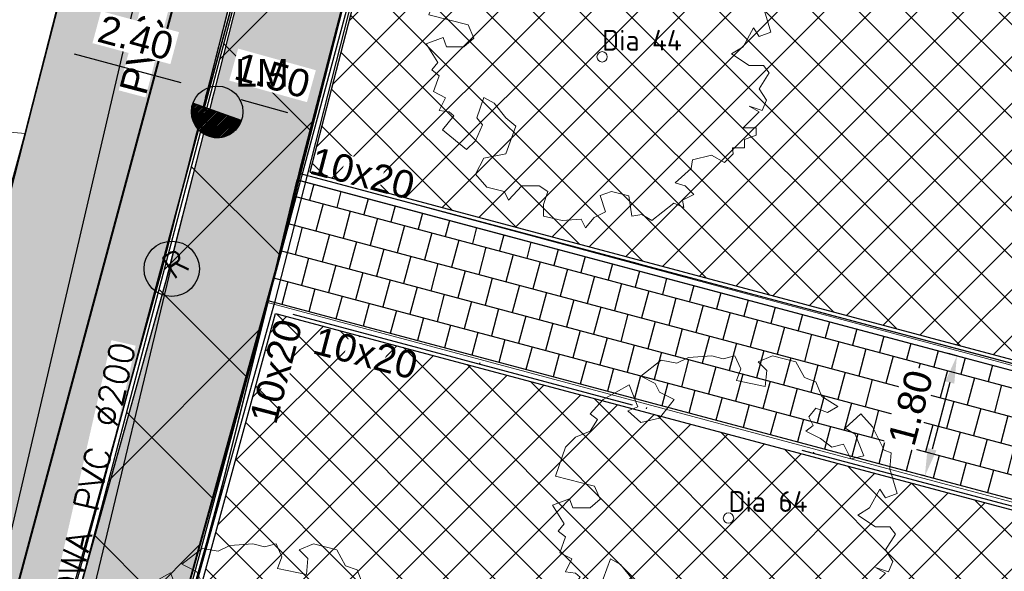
# Model space of a CAD drawing. Header units: metres. Extents: x 252743 to 254903, y 592696 to 593766.
# Tile 46 of 174: x 253680.23 to 253694.48, y 593048.55 to 593056.53. Entities that reach past the tile are written whole.
import ezdxf
from ezdxf.enums import TextEntityAlignment as Align

# ---------------------------------------------------------------- set-up
doc = ezdxf.new("R2010")
doc.units = ezdxf.units.M
doc.linetypes.add('ACAD_ISO11W100', pattern=[33, 12, -3, 12, -3, 0, -3])
doc.linetypes.add('DASHED', pattern=[19.05, 12.7, -6.35])
for name, color, linetype, lineweight in [('132034000_dwg', 8, 'Continuous', 5), ('B-BH-GR-BEPLANTING_CULTUUR_HEESTERS-G', 250, 'Continuous', 18), ('B-BH-VH-OPENVERHARDING-G', 250, 'Continuous', 18), ('B-WE-GR-BOOM-S1', 8, 'Continuous', 9), ('B-WE-GR-BOOM_STAMDIAMETER-T', 7, 'Continuous', 25), ('N-RI-HWA-PVC', 150, 'ACAD_ISO11W100', 40)]:
    doc.layers.add(name, color=color, linetype=linetype, lineweight=lineweight)
doc.layers.add('ALGEMEEN HULP', color=6, linetype='Continuous', plot=False)
for name, color, linetype in [('B-RI-DWA-BETON', 8, 'Continuous'), ('B-RI-HWA-PVC', 8, 'Continuous'), ('B-RI-INSPECTIEPUT', 8, 'Continuous'), ('B-RI-TEKST 200', 8, 'Continuous'), ('N-GR-ARC-GROENVOORZIENING-N', 82, 'Continuous'), ('N-IN-TEKST 200', 7, 'Continuous'), ('N-KL-NUTSSTROOK', 10, 'Continuous'), ('N-RI-TEKST 200', 7, 'Continuous'), ('N-WB-ANTIWORTELSCHERM', 6, 'ZIGZAG'), ('N-WB-ARC-ASFALT', 8, 'Continuous'), ('N-WB-ARC-BETONTEGEL 30X30', 8, 'Continuous'), ('N-WB-ARC-SBS-KF-ROODBRUIN-RIJBAAN', 24, 'Continuous'), ('N-WB-BAND GAZONBAND 10x20', 7, 'DASHED'), ('N-WB-BAND OPSLUITBAND 10x20', 7, 'DASHED'), ('N-WB-BAND TEKST 200', 7, 'Continuous'), ('N-WB-KANTVERHARDING', 2, 'Continuous'), ('N-WB-MAATVOERING-VERHARDINGEN', 7, 'Continuous')]:
    doc.layers.add(name, color=color, linetype=linetype)
doc.layers.add('N-WB-ARC-ASFALT ROOD', color=7, linetype='Continuous', true_color=0xff6666)
doc.layers.get('0').freeze()
doc.styles.add('B_STANDARD 200', font='txt.shx', dxfattribs={"height": 0.36})
doc.styles.add('N_STANDARD 200', font='arial.ttf', dxfattribs={"height": 0.4})
doc.styles.add('NLCS-ISO', font='txt')
doc.linetypes.add('ZIGZAG', pattern='A,0.00254,-5.08,[131,ltypeshp.shx,S=5.08,R=0,X=-5.08,Y=0],-10.16,[131,ltypeshp.shx,S=5.08,R=180,X=5.08,Y=0],-5.08', length=20.32254)
doc.dimstyles.new('N_DIMENSION 200', dxfattribs={"dimtxt": 0.4, "dimasz": 0.4, "dimexe": 0.125, "dimexo": 0.125, "dimgap": 0.25, "dimtad": 1, "dimzin": 3, "dimdsep": 46, "dimtxsty": 'N_STANDARD 200', "dimcen": 0, "dimazin": 3, "dimtfac": 1, "dimtix": 1, "dimtmove": 2, "dimatfit": 3, "dimfxl": 0.125, "dimfxlon": 1, "dimtfill": 1, "dimtolj": 1, "dimtzin": 0, "dimarcsym": 0})

# ---------------------------------------------------------------- blocks, each defined once
blk = doc.blocks.new('*D552')
at = {"layer": 'Defpoints', "color": 0, "transparency": 16777216}
for p in [(253693.792, 593051.671), (253693.328, 593049.932), (253693.328, 593049.932)]:
    blk.add_point(p, dxfattribs=at)
at = {"layer": 'N-WB-MAATVOERING-VERHARDINGEN', "color": 0, "lineweight": -2, "transparency": 16777216}
for p, q in [((253693.792, 593051.671), (253693.671, 593051.703)), ((253693.689, 593051.284), (253693.431, 593050.318)), ((253693.328, 593049.932), (253693.207, 593049.964))]:
    blk.add_line(p, q, dxfattribs=at)
at = {"layer": 'N-WB-MAATVOERING-VERHARDINGEN', "color": 0, "transparency": 16777216}
for points in [[(253693.624, 593051.301), (253693.753, 593051.267), (253693.792, 593051.671)], [(253693.367, 593050.335), (253693.496, 593050.301), (253693.328, 593049.932)]]:
    blk.add_solid(points, dxfattribs=at)
at = {"layer": 'N-WB-MAATVOERING-VERHARDINGEN', "color": 0, "transparency": 16777216, "insert": (253693.121, 593050.918), "char_height": 0.4, "attachment_point": 5, "rotation": 75.0693, "style": 'N_STANDARD 200', "bg_fill": 3, "box_fill_scale": 1.1, "bg_fill_color": 256, "bg_fill_true_color": 13158600, "bg_fill_transparency": 0}
blk.add_mtext('\\A1;1.80', dxfattribs=at)
blk = doc.blocks.new('SGR-BOOM_06_ST')
at = {"linetype": 'Continuous', "flags": 128}
blk.add_lwpolyline([(2.698, 3.52), (2.53, 3.939), (2.197, 4.064), (1.945, 4.524), (1.273, 4.692), (0.855, 4.524), (1.108, 4.273), (1.064, 3.812), (0.228, 3.98), (0.352, 4.315), (0.184, 4.692), (-0.15, 4.609), (-0.486, 4.692), (-1.155, 4.65), (-1.491, 4.483), (-1.952, 4.565), (-2.539, 4.105), (-2.12, 3.896), (-1.994, 3.644), (-1.575, 3.435), (-1.994, 2.89), (-2.539, 2.766), (-2.915, 3.099), (-2.62, 3.217), (-2.873, 3.855), (-3.628, 3.435), (-4.004, 3.016), (-3.794, 2.848), (-4.004, 2.514), (-4.425, 2.346), (-4.717, 2.054), (-5.01, 1.214), (-3.88, 0.921), (-3.712, 0.544), (-4.004, 0.293), (-4.507, 0.293), (-4.602, 0.556), (-5.093, 0.376), (-4.758, -0.168), (-4.925, -0.377), (-4.717, -0.545), (-4.884, -1.006), (-4.532, -1.182), (-4.717, -1.551), (-4.424, -1.592), (-4.293, -1.707), (-4.619, -2.107), (-3.921, -2.682), (-3.668, -2.431), (-3.46, -1.97), (-3.627, -1.761), (-3.419, -1.174), (-3.124, -1.342), (-2.788, -1.761), (-2.496, -2.01), (-2.788, -2.808), (-3.419, -2.932), (-3.668, -3.394), (-3.333, -3.771), (-2.832, -3.897), (-2.769, -4.022), (-2.706, -4.148), (-2.328, -3.729), (-1.826, -3.729), (-1.575, -3.897), (-1.699, -4.273), (-1.699, -4.609), (-1.154, -4.736), (-0.61, -4.692), (-0.486, -4.945), (-0.233, -4.65), (0.101, -4.483), (-0.059, -4.007), (0.269, -3.896), (0.773, -4.023), (0.856, -4.609), (1.149, -4.565), (1.442, -4.736), (2.071, -4.232), (2.365, -4.356), (2.322, -4.147), (2.657, -3.98), (2.406, -3.728), (2.113, -3.644), (2.574, -3.226), (2.615, -2.975), (3.16, -2.848), (3.538, -3.058), (3.787, -2.807), (3.77, -2.633), (4.123, -2.633), (4.123, -2.387), (4.459, -2.263), (4.459, -2.054), (4.082, -2.054), (4.543, -1.591), (4.25, -1.425), (4.627, -1.55), (4.752, -1.257), (4.543, -0.921), (4.835, -0.461), (4.668, -0.252), (4.25, -0.252), (3.746, 0.085), (4.082, 0.294), (4.375, 0.838), (4.543, 0.589), (4.876, 0.713), (4.667, 1.425), (4.711, 1.886), (4.5, 1.97), (4.164, 2.64), (3.828, 3.013), (3.374, 2.604), (3.663, 2.431), (3.914, 1.802), (3.537, 1.718), (3.327, 2.136), (2.991, 2.054), (2.657, 2.305), (2.238, 2.514), (2.447, 2.682), (2.321, 2.932), (2.53, 3.184), (2.866, 3.059), (3.159, 3.227)], close=True, dxfattribs=at)
blk.add_circle((0, 0), 0.15)
at = {"layer": 'B-WE-GR-BOOM_STAMDIAMETER-T', "style": 'NLCS-ISO'}
blk.add_attdef('STAMDIAMETER', text='', height=0.3, dxfattribs=at).set_placement((0, 0), align=Align.BOTTOM_LEFT)
blk = doc.blocks.new('INSPECTIEPUT BESTAAND')
at = {"linetype": 'Continuous'}
blk.add_circle((0, 0), 0.4, dxfattribs=at)
at = {"ltscale": 0.4, "style": 'B_STANDARD 200'}
blk.add_text('R', height=0.35, rotation=34.1427, dxfattribs=at).set_placement((0.02, -0.164))
blk = doc.blocks.new('132034000_dwg_GWW-CAD Bgt tekening 12A-1381416-Plot dakaanzicht')
at = {"layer": 'B-BH-GR-BEPLANTING_CULTUUR_HEESTERS-G', "color": 253, "lineweight": 9, "flags": 128}
blk.add_lwpolyline([(253685847, 593047521), (253684656, 593043097), (253683923, 593040372), (253680765, 593041236), (253681511, 593043935), (253683068, 593049432), (253683819, 593052442), (253705010, 593046760), (253704775, 593046153), (253703188, 593042249), (253702944, 593041626), (253702607, 593041049), (253702183, 593040531), (253701685, 593040085), (253701123, 593039721), (253700512, 593039450), (253699866, 593039276), (253699201, 593039205), (253698533, 593039239), (253697878, 593039375), (253698970, 593044049)], close=True, dxfattribs=at)
at = {"layer": 'B-BH-VH-OPENVERHARDING-G', "color": 253, "lineweight": 9, "flags": 128}
for points in [[(253647426, 593061428), (253667890, 593056583), (253668940, 593060842), (253663553, 593062145), (253663735, 593062918), (253677007, 593059703), (253676805, 593058937), (253669938, 593060608), (253668904, 593056359), (253672093, 593055581), (253672253, 593055559), (253680319, 593054887), (253679783, 593053045), (253671752, 593053682), (253671632, 593053706), (253655653, 593057512)], [(253668532, 593011215), (253670047, 593016811), (253670497, 593018474), (253671076, 593020614), (253671415, 593021865), (253679234, 593050753), (253679783, 593053045), (253680319, 593054887), (253681611, 593059899), (253681638, 593060085), (253681630, 593060272), (253681588, 593060455), (253681512, 593060627), (253681406, 593060782), (253681273, 593060915), (253681114, 593061024), (253681963, 593060818), (253684253, 593060272), (253681380, 593049589)], [(253667930, 593000000), (253681380, 593049589), (253684253, 593060272), (253685777, 593059896), (253686083, 593059824), (253685966, 593059818), (253685857, 593059789), (253685759, 593059732), (253685681, 593059649), (253685629, 593059549), (253685611, 593059479), (253684272, 593054313), (253683819, 593052442), (253683068, 593049432), (253681511, 593043935), (253680765, 593041236), (253680441, 593040060), (253679815, 593037796), (253678583, 593033337), (253678244, 593032110), (253674392, 593018159), (253669628, 593000000)], [(253681380, 593049589), (253667930, 593000000)]]:
    blk.add_lwpolyline(points, dxfattribs=at)
blk.add_lwpolyline([(253684272, 593054313), (253705454, 593048605), (253705010, 593046760), (253683819, 593052442)], close=True, dxfattribs=at)
blk = doc.blocks.new('132034000_dwg-1357416-Plot dakaanzicht')
blk.add_blockref('132034000_dwg_GWW-CAD Bgt tekening 12A-1381416-Plot dakaanzicht', (0, 0))
blk = doc.blocks.new('*D1211')
at = {"layer": 'Defpoints', "color": 0, "transparency": 16777216}
for p in [(253680.66, 593056.23), (253682.974, 593055.608), (253682.95, 593055.519)]:
    blk.add_point(p, dxfattribs=at)
at = {"layer": 'N-WB-MAATVOERING-VERHARDINGEN', "color": 0, "lineweight": -2, "transparency": 16777216}
for p, q in [((253680.636, 593056.142), (253680.604, 593056.021)), ((253681.022, 593056.038), (253682.564, 593055.623)), ((253682.95, 593055.519), (253682.917, 593055.399))]:
    blk.add_line(p, q, dxfattribs=at)
at = {"layer": 'N-WB-MAATVOERING-VERHARDINGEN', "color": 0, "transparency": 16777216}
for points in [[(253681.04, 593056.102), (253681.005, 593055.974), (253680.636, 593056.142)], [(253682.581, 593055.688), (253682.546, 593055.559), (253682.95, 593055.519)]]:
    blk.add_solid(points, dxfattribs=at)
at = {"layer": 'N-WB-MAATVOERING-VERHARDINGEN', "color": 0, "transparency": 16777216, "insert": (253681.911, 593056.269), "char_height": 0.4, "attachment_point": 5, "rotation": 344.9416, "style": 'N_STANDARD 200', "bg_fill": 3, "box_fill_scale": 1.1, "bg_fill_color": 256, "bg_fill_true_color": 13158600, "bg_fill_transparency": 0}
blk.add_mtext('\\A1;2.40', dxfattribs=at)
blk = doc.blocks.new('*D1212')
at = {"layer": 'Defpoints', "color": 0, "transparency": 16777216}
for p in [(253683.049, 593055.499), (253684.491, 593055.084), (253684.495, 593055.097)]:
    blk.add_point(p, dxfattribs=at)
at = {"layer": 'N-WB-MAATVOERING-VERHARDINGEN', "color": 0, "lineweight": -2, "transparency": 16777216}
for p, q in [((253683.046, 593055.486), (253683.012, 593055.366)), ((253683.431, 593055.379), (253684.106, 593055.191)), ((253684.491, 593055.084), (253684.458, 593054.963))]:
    blk.add_line(p, q, dxfattribs=at)
at = {"layer": 'N-WB-MAATVOERING-VERHARDINGEN', "color": 0, "transparency": 16777216}
for points in [[(253683.449, 593055.443), (253683.413, 593055.315), (253683.046, 593055.486)], [(253684.124, 593055.255), (253684.088, 593055.127), (253684.491, 593055.084)]]:
    blk.add_solid(points, dxfattribs=at)
at = {"layer": 'N-WB-MAATVOERING-VERHARDINGEN', "color": 0, "transparency": 16777216, "insert": (253683.89, 593055.723), "char_height": 0.4, "attachment_point": 5, "rotation": 344.4498, "style": 'N_STANDARD 200', "bg_fill": 3, "box_fill_scale": 1.1, "bg_fill_color": 256, "bg_fill_true_color": 13158600, "bg_fill_transparency": 0}
blk.add_mtext('\\A1;1.50', dxfattribs=at)
blk = doc.blocks.new('LICHTMAST-BLOCK')
h = blk.add_hatch()
h.set_pattern_fill('ANSI31', color=256, scale=0.005)
edge = h.paths.add_edge_path()
edge.add_line((0.351, -0.127), (-0.351, 0.127))
edge.add_arc((0, 0), 0.373, 160.1369, 245.7021)
edge.add_arc((0, 0), 0.373, 245.7021, 340.1369)
blk.add_lwpolyline([(0.351, -0.127), (-0.351, 0.127, 0.391721), (-0.154, -0.34, 0.43707)], format="xyb", close=True)
blk.add_circle((0, 0), 0.373)
at = {"layer": 'N-IN-TEKST 200', "style": 'N_STANDARD 200'}
blk.add_attdef('LICHTMAST', (0.262, 0.364), '', height=0.4, dxfattribs=at)

msp = doc.modelspace()

# ---------------------------------------------------------------- hatches: boundary and pattern name
at = {"layer": 'N-GR-ARC-GROENVOORZIENING-N'}
h = msp.add_hatch(dxfattribs=at)
h.set_pattern_fill('ANSI37', color=256, scale=0.15)
edge = h.paths.add_edge_path()
edge.add_line((253684.43, 593054.324), (253704.109, 593049.076))
edge.add_line((253704.109, 593049.076), (253704.713, 593051.388))
edge.add_arc((253701.025, 593052.065), 3.75, 349.6044, 436.0667)
edge.add_line((253701.928, 593055.704), (253686.079, 593059.568))
edge.add_arc((253686.025, 593059.402), 0.174, 72.0349, 192.8125)
edge.add_line((253685.856, 593059.364), (253685.744, 593059.392))
edge.add_line((253685.744, 593059.392), (253684.43, 593054.324))
at = {"layer": 'N-WB-ARC-ASFALT ROOD'}
h = msp.add_hatch(color=256, dxfattribs=at)
h.dxf.hatch_style = 1
edge = h.paths.add_edge_path()
edge.add_line((253681.795, 593060.706), (253684.128, 593060.142))
edge.add_line((253684.128, 593060.142), (253682.599, 593054.136))
edge.add_line((253682.599, 593054.136), (253682.189, 593052.557))
edge.add_line((253682.189, 593052.557), (253680.662, 593047.086))
edge.add_line((253680.662, 593047.086), (253679.105, 593041.508))
edge.add_line((253679.105, 593041.508), (253678.549, 593039.515))
edge.add_line((253678.549, 593039.515), (253677.993, 593037.522))
edge.add_line((253677.993, 593037.522), (253676.886, 593033.555))
edge.add_line((253676.886, 593033.555), (253674.865, 593026.264))
edge.add_line((253674.865, 593026.264), (253672.595, 593018.011))
edge.add_line((253672.595, 593018.011), (253669.181, 593004.99))
edge.add_line((253669.181, 593004.99), (253667.748, 592999.526))
edge.add_line((253667.748, 592999.526), (253666.285, 592994.006))
edge.add_line((253666.285, 592994.006), (253664.083, 592985.561))
edge.add_line((253664.083, 592985.561), (253663.159, 592982.045))
edge.add_line((253663.159, 592982.045), (253662.237, 592978.517))
edge.add_line((253662.237, 592978.517), (253660.007, 592969.955))
edge.add_arc((253666.068, 592968.45), 6.245, 166.0551, 177.3909)
edge.add_arc((253671.373, 592968.35), 11.551, 178.094, 204.1703)
edge.add_line((253660.835, 592963.621), (253661.388, 592962.457))
edge.add_line((253661.388, 592962.457), (253661.92, 592961.407))
edge.add_line((253661.92, 592961.407), (253662.388, 592960.384))
edge.add_line((253662.388, 592960.384), (253663.067, 592958.691))
edge.add_line((253663.067, 592958.691), (253663.742, 592956.937))
edge.add_line((253663.742, 592956.937), (253664.457, 592954.672))
edge.add_line((253664.457, 592954.672), (253665.102, 592952.598))
edge.add_arc((253657.463, 592950.223), 8, -15.1852, 17.2713, ccw=False)
edge.add_line((253665.183, 592948.127), (253663.874, 592943.305))
edge.add_line((253663.874, 592943.305), (253662.202, 592937.148))
edge.add_line((253662.202, 592937.148), (253660.55, 592931.076))
edge.add_line((253660.55, 592931.076), (253657.259, 592918.98))
edge.add_line((253657.259, 592918.98), (253654.956, 592910.519))
edge.add_line((253654.956, 592910.519), (253653.4, 592904.798))
edge.add_arc((253645.125, 592907.161), 8.606, 290.7844, 344.0579, ccw=False)
edge.add_line((253648.179, 592899.116), (253644.081, 592897.519))
edge.add_arc((253645.861, 592892.953), 4.9, 111.2928, 175.0685)
edge.add_line((253640.979, 592893.375), (253640.167, 592883.969))
edge.add_line((253640.167, 592883.969), (253637.782, 592884.242))
edge.add_line((253637.782, 592884.242), (253638.192, 592888.989))
edge.add_line((253638.192, 592888.989), (253638.444, 592891.917))
edge.add_line((253638.444, 592891.917), (253638.588, 592893.581))
edge.add_arc((253645.861, 592892.953), 7.3, 111.2928, 175.0685, ccw=False)
edge.add_line((253643.21, 592899.755), (253647.418, 592901.395))
edge.add_arc((253645.125, 592907.161), 6.205, 291.6812, 344.059)
edge.add_line((253651.092, 592905.457), (253652.689, 592911.326))
edge.add_line((253652.689, 592911.326), (253654.536, 592918.116))
edge.add_line((253654.536, 592918.116), (253656.445, 592925.132))
edge.add_line((253656.445, 592925.132), (253659.311, 592935.663))
edge.add_line((253659.311, 592935.663), (253661.558, 592943.933))
edge.add_line((253661.558, 592943.933), (253662.867, 592948.756))
edge.add_arc((253657.458, 592950.223), 5.604, 344.8212, 377.9019)
edge.add_line((253662.791, 592951.946), (253661.83, 592955.019))
edge.add_arc((253611.13, 592938.489), 53.327, 18.0579, 23.0742)
edge.add_line((253660.191, 592959.389), (253659.935, 592959.98))
edge.add_arc((253868.714, 593063.353), 232.969, 205.88118, 206.34164, ccw=False)
edge.add_arc((253671.595, 592968.368), 14.172, 178.2171, 208.2465, ccw=False)
edge.add_arc((253666.051, 592968.453), 8.628, 166.0634, 177.6374, ccw=False)
edge.add_line((253657.677, 592970.531), (253658.731, 592974.577))
edge.add_line((253658.731, 592974.577), (253659.642, 592978.077))
edge.add_line((253659.642, 592978.077), (253660.85, 592982.701))
edge.add_line((253660.85, 592982.701), (253663.388, 592992.407))
edge.add_line((253663.388, 592992.407), (253664.846, 592997.945))
edge.add_line((253664.846, 592997.945), (253665.667, 593001.045))
edge.add_line((253665.667, 593001.045), (253666.724, 593005.08))
edge.add_line((253666.724, 593005.08), (253668.819, 593013.071))
edge.add_line((253668.819, 593013.071), (253670.282, 593018.652))
edge.add_line((253670.282, 593018.652), (253671.997, 593024.896))
edge.add_line((253671.997, 593024.896), (253674.298, 593033.211))
edge.add_line((253674.298, 593033.211), (253678.762, 593049.205))
edge.add_line((253678.762, 593049.205), (253680.314, 593054.887))
edge.add_line((253680.314, 593054.887), (253681.795, 593060.706))
at = {"layer": 'N-WB-ARC-BETONTEGEL 30X30'}
h = msp.add_hatch(dxfattribs=at)
h.set_pattern_fill('AR-B88', color=256, scale=0.002, angle=255.07, style=0)
h.set_pattern_definition([(255.07, (347.7034, 85.49384), (0.39268046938, -0.1047043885), []), (345.07, (347.7034, 85.49384), (0.445032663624, 0.091635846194), [0.4064, -0.4064])])
h.paths.add_polyline_path([(253684.225, 593060.119), (253682.84, 593054.677), (253682.339, 593052.722), (253681.88, 593051.076), (253680.878, 593047.487), (253676.706, 593032.539), (253674.407, 593024.232), (253672.751, 593018.212), (253674.197, 593017.814), (253675.853, 593023.833), (253678.151, 593032.136), (253682.323, 593047.086), (253683.826, 593052.465), (253684.269, 593054.21), (253685.684, 593059.77)])
h = msp.add_hatch(dxfattribs=at)
h.set_pattern_fill('AR-B88', color=256, scale=0.002, angle=165.05, style=0)
h.paths.add_polyline_path([(253684.246, 593054.216), (253703.54, 593049.071), (253703.077, 593047.332), (253683.826, 593052.465)])
at = {"layer": 'N-WB-ARC-SBS-KF-ROODBRUIN-RIJBAAN'}
h = msp.add_hatch(dxfattribs=at)
h.set_pattern_fill('AR-HBONE', color=256, scale=0.002, angle=74.95)
edge = h.paths.add_edge_path()
edge.add_line((253683.266, 593041.779), (253683.567, 593042.899))
edge.add_arc((253684.048, 593042.771), 0.497, 74.3404, 165.0911, ccw=False)
edge.add_line((253684.182, 593043.25), (253684.656, 593043.097))
edge.add_line((253684.656, 593043.097), (253696.735, 593039.878))
edge.add_line((253696.735, 593039.878), (253697.921, 593039.559))
edge.add_arc((253698.732, 593043.483), 4.007, 258.3219, 345.0274)
edge.add_line((253702.603, 593042.448), (253703.825, 593047.03))
edge.add_line((253703.825, 593047.03), (253704.345, 593048.972))
edge.add_line((253704.345, 593048.972), (253704.89, 593051.034))
edge.add_arc((253701.025, 593052.065), 4, 345.0707, 435.5149)
edge.add_line((253702.026, 593055.937), (253714.581, 593052.833))
edge.add_arc((253713.647, 593048.92), 4.023, 76.5755, 169.8499)
edge.add_line((253709.687, 593049.629), (253709.159, 593047.677))
edge.add_line((253709.159, 593047.677), (253708.648, 593045.744))
edge.add_line((253708.648, 593045.744), (253704.835, 593031.487))
edge.add_line((253704.835, 593031.487), (253683.066, 593037.342))
edge.add_line((253683.066, 593037.342), (253682.578, 593037.472))
edge.add_arc((253682.701, 593037.947), 0.49, 164.9496, 255.5265, ccw=False)
edge.add_line((253682.227, 593038.074), (253682.5, 593039.085))
edge.add_line((253682.5, 593039.085), (253683.266, 593041.779))

# ---------------------------------------------------------------- linework, layer by layer
at = {"layer": 'ALGEMEEN HULP'}
for p, q in [((253686.886, 593051.546), (253686.893, 593051.572)), ((253689.301, 593050.902), (253689.307, 593050.923)), ((253691.717, 593050.258), (253691.721, 593050.274)), ((253694.133, 593049.614), (253694.135, 593049.624))]:
    msp.add_line(p, q, dxfattribs=at)
msp.add_lwpolyline([(253684.272, 593054.313), (253744.607, 593038.226)], dxfattribs=at)
at = {"layer": 'N-GR-ARC-GROENVOORZIENING-N'}
msp.add_lwpolyline([(253684.43, 593054.324), (253704.109, 593049.076), (253704.713, 593051.388, 0.396242), (253701.928, 593055.704), (253686.079, 593059.568, 0.581883), (253685.856, 593059.364), (253685.744, 593059.392)], format="xyb", close=True, dxfattribs=at)
at = {"layer": 'N-WB-ARC-ASFALT'}
msp.add_lwpolyline([(253668.819, 593013.071), (253670.282, 593018.652), (253671.997, 593024.896), (253674.298, 593033.211), (253678.762, 593049.205), (253680.314, 593054.887), (253681.795, 593060.706), (253684.128, 593060.142), (253682.599, 593054.136), (253682.189, 593052.557), (253680.662, 593047.086), (253679.105, 593041.508), (253678.549, 593039.515), (253677.993, 593037.522), (253676.886, 593033.555), (253674.865, 593026.264), (253672.595, 593018.011), (253669.181, 593004.99)], dxfattribs=at)
at = {"layer": 'N-WB-ARC-BETONTEGEL 30X30'}
msp.add_lwpolyline([(253671.224, 593012.144), (253672.941, 593018.476), (253675.089, 593026.396), (253679.36, 593042.14), (253681.199, 593048.923), (253682.816, 593054.931), (253683.682, 593058.149), (253684.253, 593060.272), (253686.083, 593059.824, 0.402213), (253685.611, 593059.479), (253684.273, 593054.317), (253683.825, 593052.466), (253683.068, 593049.432), (253682.749, 593048.305), (253680.973, 593041.988), (253680.468, 593040.156), (253678.244, 593032.11), (253675.949, 593023.806), (253674.295, 593017.793), (253672.706, 593011.731)], format="xyb", dxfattribs=at)
msp.add_lwpolyline([(253684.246, 593054.216), (253703.54, 593049.071), (253703.077, 593047.332), (253683.826, 593052.465)], close=True, dxfattribs=at)
at = {"layer": 'N-WB-BAND OPSLUITBAND 10x20', "ltscale": 0.4}
for points in [[(253684.272, 593054.313), (253704.337, 593048.961)], [(253703.825, 593047.03), (253683.801, 593052.369)]]:
    msp.add_lwpolyline(points, dxfattribs=at)
at = {"layer": 'N-WB-KANTVERHARDING'}
for points in [[(253684.269, 593054.21), (253703.539, 593049.072)], [(253684.272, 593054.313), (253684.272, 593054.313)], [(253703.078, 593047.332), (253683.826, 593052.465)]]:
    msp.add_lwpolyline(points, dxfattribs=at)

# ---------------------------------------------------------------- block references
at = {"layer": '132034000_dwg', "color": 253, "lineweight": 9, "xscale": 0.001, "yscale": 0.001, "zscale": 0.001}
msp.add_blockref('132034000_dwg-1357416-Plot dakaanzicht', (0, 0), dxfattribs=at)
at = {"layer": 'B-RI-INSPECTIEPUT', "linetype": 'Continuous', "zscale": 2.5}
msp.add_blockref('INSPECTIEPUT BESTAAND', (253682.432, 593052.928), dxfattribs=at)
at = {"layer": 'B-WE-GR-BOOM-S1'}
ref = msp.add_blockref('SGR-BOOM_06_ST', (253688.659, 593055.994, -0.431), dxfattribs=dict(at, xscale=0.5, yscale=0.5, zscale=0.65))
ref.add_attrib('STAMDIAMETER', 'Dia 44', dxfattribs={"layer": 'B-WE-GR-BOOM_STAMDIAMETER-T', "height": 0.3, "style": 'NLCS-ISO'}).set_placement((253688.659, 593055.994, -0.431), align=Align.BOTTOM_LEFT)
ref = msp.add_blockref('SGR-BOOM_06_ST', (253690.487, 593049.322, -0.334), dxfattribs=dict(at, xscale=0.5, yscale=0.5))
ref.add_attrib('STAMDIAMETER', 'Dia 64', dxfattribs={"layer": 'B-WE-GR-BOOM_STAMDIAMETER-T', "height": 0.3, "style": 'NLCS-ISO'}).set_placement((253690.487, 593049.322, -0.334), align=Align.BOTTOM_LEFT)

# ---------------------------------------------------------------- next in the draw order: texts
at = {"layer": 'B-RI-TEKST 200', "insert": (253681.91, 593051.816), "char_height": 0.36, "width": 4.64558, "attachment_point": 9, "rotation": 77.1369, "style": 'B_STANDARD 200', "bg_fill": 3, "box_fill_scale": 1, "bg_fill_color": 256, "bg_fill_transparency": 0}
msp.add_mtext('DWA PVC Ø200', dxfattribs=at)

# ---------------------------------------------------------------- next in the draw order: hatches: boundary and pattern name
at = {"layer": 'N-GR-ARC-GROENVOORZIENING-N'}
h = msp.add_hatch(dxfattribs=at)
h.set_pattern_fill('ANSI37', color=256, scale=0.15)
edge = h.paths.add_edge_path()
edge.add_line((253703.539, 593047.054), (253702.215, 593042.164))
edge.add_arc((253698.709, 593043.49), 3.749, 255.987, 339.289, ccw=False)
edge.add_line((253697.801, 593039.853), (253697.674, 593039.887))
edge.add_line((253697.674, 593039.887), (253697.33, 593039.976))
edge.add_line((253697.33, 593039.976), (253697.405, 593040.266))
edge.add_line((253697.405, 593040.266), (253697.119, 593040.344))
edge.add_line((253697.119, 593040.344), (253698.339, 593044.881))
edge.add_line((253698.339, 593044.881), (253685.777, 593048.245))
edge.add_line((253685.777, 593048.245), (253684.572, 593043.714))
edge.add_line((253684.572, 593043.714), (253684.281, 593043.782))
edge.add_line((253684.281, 593043.782), (253684.193, 593043.483))
edge.add_arc((253684.023, 593042.81), 0.694, 75.8336, 159.0809)
edge.add_line((253683.375, 593043.058), (253683.18, 593042.323))
edge.add_arc((253682.43, 593042.546), 0.783, 251.2861, 343.4034, ccw=False)
edge.add_line((253682.179, 593041.805), (253681.156, 593042.091))
edge.add_line((253681.156, 593042.091), (253683.933, 593052.282))
edge.add_line((253683.933, 593052.282), (253703.539, 593047.054))

# ---------------------------------------------------------------- next in the draw order: linework, layer by layer
at = {"layer": 'ALGEMEEN HULP'}
msp.add_lwpolyline([(253683.819, 593052.442), (253683.174, 593049.859), (253682.88, 593048.768), (253680.973, 593041.988)], dxfattribs=at)
at = {"layer": 'B-RI-DWA-BETON'}
msp.add_line((253682.421, 593052.941), (253678.894, 593038.276), dxfattribs=at)
at = {"layer": 'B-RI-HWA-PVC'}
msp.add_line((253683.342, 593063.008), (253671.815, 593013.6), dxfattribs=at)
at = {"layer": 'N-GR-ARC-GROENVOORZIENING-N'}
msp.add_lwpolyline([(253703.539, 593047.054), (253702.215, 593042.164, -0.380374), (253697.801, 593039.853), (253697.674, 593039.887), (253697.33, 593039.976), (253697.405, 593040.266), (253697.119, 593040.344), (253698.339, 593044.881), (253685.777, 593048.245), (253684.572, 593043.714), (253684.281, 593043.782), (253684.193, 593043.483, 0.3801), (253683.375, 593043.058), (253683.18, 593042.323, -0.425079), (253682.179, 593041.805), (253681.156, 593042.091), (253683.933, 593052.282), (253703.539, 593047.054)], format="xyb", dxfattribs=at)
at = {"layer": 'N-RI-HWA-PVC'}
msp.add_line((253683.249, 593059.7), (253660.573, 592975.246), dxfattribs=at)
at = {"layer": 'N-WB-ANTIWORTELSCHERM', "ltscale": 0.2}
msp.add_line((253685.708, 593059.453), (253678.326, 593032.088), dxfattribs=at)
at = {"layer": 'N-WB-ARC-BETONTEGEL 30X30'}
msp.add_lwpolyline([(253684.253, 593060.272), (253684.253, 593060.272), (253681.38, 593049.589), (253667.93, 593000), (253660.094, 592970.075), (253659.976, 592969.498)], dxfattribs=at)
msp.add_lwpolyline([(253684.225, 593060.119), (253682.84, 593054.677), (253682.339, 593052.722), (253681.88, 593051.076), (253680.878, 593047.487), (253676.706, 593032.539), (253674.407, 593024.232), (253672.751, 593018.212), (253674.197, 593017.814), (253675.853, 593023.833), (253678.151, 593032.136), (253682.323, 593047.086), (253683.826, 593052.465), (253684.269, 593054.21), (253685.684, 593059.77)], close=True, dxfattribs=at)
at = {"layer": 'N-WB-BAND GAZONBAND 10x20', "ltscale": 0.5}
for points in [[(253684.128, 593060.142), (253682.743, 593054.702), (253682.279, 593052.878), (253676.61, 593032.566)], [(253685.781, 593059.745), (253684.391, 593054.283), (253683.921, 593052.44), (253678.247, 593032.109)]]:
    msp.add_lwpolyline(points, dxfattribs=at)
at = {"layer": 'N-WB-KANTVERHARDING'}
for points in [[(253681.795, 593060.706), (253680.417, 593055.294), (253679.96, 593053.497), (253674.298, 593033.211)], [(253684.225, 593060.119), (253682.84, 593054.677), (253682.375, 593052.853), (253676.706, 593032.539)], [(253685.684, 593059.77), (253684.294, 593054.307), (253683.825, 593052.466), (253678.151, 593032.136)], [(253683.801, 593052.369), (253683.068, 593049.432), (253682.865, 593048.715), (253680.973, 593041.988)]]:
    msp.add_lwpolyline(points, dxfattribs=at)

# ---------------------------------------------------------------- next in the draw order: block references
at = {"layer": 'B-WE-GR-BOOM-S1'}
ref = msp.add_blockref('SGR-BOOM_06_ST', (253683.849, 593046.602, -0.358), dxfattribs=dict(at, xscale=0.5, yscale=0.5, zscale=0.275))
ref.add_attrib('STAMDIAMETER', 'Dia 23', dxfattribs={"layer": 'B-WE-GR-BOOM_STAMDIAMETER-T', "height": 0.3, "style": 'NLCS-ISO'}).set_placement((253683.849, 593046.602, -0.358), align=Align.BOTTOM_LEFT)

# ---------------------------------------------------------------- next in the draw order: texts
at = {"layer": 'N-RI-TEKST 200', "insert": (253682.411, 593056.709), "char_height": 0.4, "width": 2.7, "attachment_point": 8, "rotation": 75.2395, "style": 'N_STANDARD 200', "bg_fill": 3, "box_fill_scale": 1, "bg_fill_color": 256, "bg_fill_transparency": 0}
msp.add_mtext('PVC Ø315', dxfattribs=at)

# ---------------------------------------------------------------- next in the draw order: dimensions: what is measured, and where the dimension line sits
at = {"layer": 'N-WB-MAATVOERING-VERHARDINGEN'}
dim = msp.add_aligned_dim(p1=(253693.792, 593051.671), p2=(253693.328, 593049.932), distance=0, dimstyle='N_DIMENSION 200', override={"dimfxl": 0.0125}, dxfattribs=at)
dim.commit()
dim.dimension.update_dxf_attribs({"geometry": '*D552', "text_midpoint": (253693.121, 593050.918)})

# ---------------------------------------------------------------- next in the draw order: hatches: boundary and pattern name
at = {"layer": 'N-KL-NUTSSTROOK'}
h = msp.add_hatch(dxfattribs=at)
h.set_pattern_fill('ANSI37', color=256, scale=0.5)
h.set_pattern_definition([(45, (0.0111, -0.0133), (-1.122532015, 1.122532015), []), (135, (0.0111, -0.0133), (-1.122532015, -1.122532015), [])])
h.paths.add_polyline_path([(253685.684, 593059.77), (253683.944, 593052.956), (253682.008, 593045.957), (253680.077, 593039.037), (253678.153, 593032.145), (253673.858, 593016.519), (253669.75, 593000.847), (253665.641, 592985.196), (253661.555, 592969.551), (253660.104, 592969.93), (253661.566, 592975.544), (253663.032, 592981.168), (253666.008, 592992.55), (253667.485, 592998.278), (253669.011, 593003.944), (253672.005, 593015.365), (253674.98, 593026.302), (253677.999, 593037.17), (253681.191, 593048.608), (253684.225, 593060.116)])

# ---------------------------------------------------------------- next in the draw order: linework, layer by layer
msp.add_lwpolyline([(253685.684, 593059.77), (253683.944, 593052.956), (253682.008, 593045.957), (253680.077, 593039.037), (253678.153, 593032.145), (253673.858, 593016.519), (253669.75, 593000.847), (253665.641, 592985.196), (253661.555, 592969.551), (253660.104, 592969.93), (253661.566, 592975.544), (253663.032, 592981.168), (253666.008, 592992.55), (253667.485, 592998.278), (253669.011, 593003.944), (253672.005, 593015.365), (253674.98, 593026.302), (253677.999, 593037.17), (253681.191, 593048.608), (253684.225, 593060.116)], close=True, dxfattribs=at)

# ---------------------------------------------------------------- next in the draw order: texts
at = {"layer": 'N-WB-BAND TEKST 200', "char_height": 0.4, "width": 0.58497, "attachment_point": 8, "style": 'N_STANDARD 200', "bg_fill": 3, "box_fill_scale": 1, "bg_fill_color": 256, "bg_fill_transparency": 0}
for insert, rotation in [((253685.141, 593054.112), 345.3071), ((253684.138, 593051.393), 75.3071), ((253685.185, 593051.511), 345.3071)]:
    msp.add_mtext('10x20', dxfattribs=dict(at, insert=insert, rotation=rotation))

# ---------------------------------------------------------------- next in the draw order: dimensions: what is measured, and where the dimension line sits
at = {"layer": 'N-WB-MAATVOERING-VERHARDINGEN'}
dim = msp.add_aligned_dim(p1=(253680.66, 593056.23), p2=(253682.974, 593055.608), distance=-0.091, dimstyle='N_DIMENSION 200', override={"dimfxl": 0.0125}, dxfattribs=at)
dim.commit()
dim.dimension.update_dxf_attribs({"geometry": '*D1211', "text_midpoint": (253681.911, 593056.269)})

# ---------------------------------------------------------------- next in the draw order: dimensions: what is measured, and where the dimension line sits
dim = msp.add_aligned_dim(p1=(253683.049, 593055.499), p2=(253684.495, 593055.097), distance=-0.014, dimstyle='N_DIMENSION 200', override={"dimfxl": 0.0125}, dxfattribs=at)
dim.commit()
dim.dimension.update_dxf_attribs({"geometry": '*D1212', "text_midpoint": (253683.89, 593055.723)})

# ---------------------------------------------------------------- next in the draw order: block references
at = {"layer": 'N-IN-TEKST 200'}
msp.add_blockref('LICHTMAST-BLOCK', (253683.09, 593055.199), dxfattribs=at).add_auto_attribs({'LICHTMAST': 'LM'})

doc.saveas('drawing.dxf')
